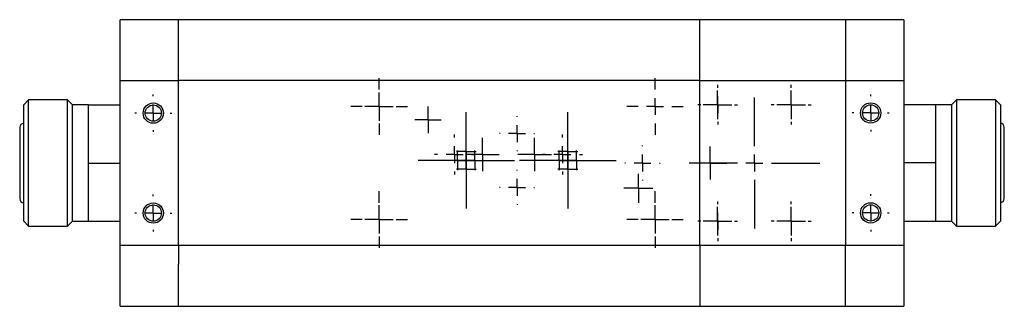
# Model space of a CAD drawing. Header units: inches. Extents: x 2.2 to 13.5, y 1.9 to 9.1.
# Tile 1 of 12: x 4.5 to 7.4, y 1.9 to 2.8. Entities that reach past the tile are written whole.
import ezdxf

# ---------------------------------------------------------------- set-up
doc = ezdxf.new("R2010")
doc.units = ezdxf.units.IN
doc.header["$MEASUREMENT"] = 0
doc.layers.add('SLD-0', color=179, linetype='Continuous')

# ---------------------------------------------------------------- blocks, each defined once
blk = doc.blocks.new('SW_CENTERMARKSYMBOL_41')
at = {"layer": 'SLD-0', "color": 0}
for p, q in [((0, 0.05), (0, 0.05875)), ((-0.05, 0), (-0.05875, 0)), ((0, 0), (-0.025, 0)), ((0, 0), (0, 0.025)), ((0, 0), (0, -0.025)), ((0, 0), (0.025, 0)), ((0.05, 0), (0.05875, 0)), ((0, -0.05), (0, -0.05875))]:
    blk.add_line(p, q, dxfattribs=at)
blk = doc.blocks.new('SW_CENTERMARKSYMBOL_42')
at = {"layer": 'SLD-0', "color": 0}
for p, q in [((0, 0.05), (0, 0.055)), ((-0.05, 0), (-0.055, 0)), ((0, 0), (-0.025, 0)), ((0, 0), (0, 0.025)), ((0, 0), (0, -0.025)), ((0, 0), (0.025, 0)), ((0.05, 0), (0.055, 0)), ((0, -0.05), (0, -0.055))]:
    blk.add_line(p, q, dxfattribs=at)
blk = doc.blocks.new('SW_CENTERMARKSYMBOL_43')
at = {"layer": 'SLD-0', "color": 0}
for p, q in [((0, 0.05), (0, 0.055)), ((-0.05, 0), (-0.055, 0)), ((0, 0), (-0.025, 0)), ((0, 0), (0, 0.025)), ((0, 0), (0, -0.025)), ((0, 0), (0.025, 0)), ((0.05, 0), (0.055, 0)), ((0, -0.05), (0, -0.055))]:
    blk.add_line(p, q, dxfattribs=at)
blk = doc.blocks.new('SW_CENTERMARKSYMBOL_44')
at = {"layer": 'SLD-0', "color": 0}
for p, q in [((0, 0.05), (0, 0.0836)), ((-0.05, 0), (-0.0836, 0)), ((0, 0), (-0.025, 0)), ((0, 0), (0, 0.025)), ((0, 0), (0, -0.025)), ((0, 0), (0.025, 0)), ((0.05, 0), (0.0836, 0)), ((0, -0.05), (0, -0.0836))]:
    blk.add_line(p, q, dxfattribs=at)
blk = doc.blocks.new('SW_CENTERMARKSYMBOL_45')
at = {"layer": 'SLD-0', "color": 0}
for p, q in [((0, 0.05), (0, 0.142625)), ((-0.05, 0), (-0.142625, 0)), ((0, 0), (-0.025, 0)), ((0, 0), (0, 0.025)), ((0, 0), (0, -0.025)), ((0, 0), (0.025, 0)), ((0.05, 0), (0.142625, 0)), ((0, -0.05), (0, -0.142625))]:
    blk.add_line(p, q, dxfattribs=at)
blk = doc.blocks.new('SW_CENTERMARKSYMBOL_46')
at = {"layer": 'SLD-0', "color": 0}
for p, q in [((0, 0.025), (0, 0.0294)), ((-0.025, 0), (-0.0294, 0)), ((0, 0), (-0.025, 0)), ((0, 0), (0, 0.025)), ((0, 0), (0, -0.025)), ((0, 0), (0.025, 0)), ((0.025, 0), (0.0294, 0)), ((0, -0.025), (0, -0.0294))]:
    blk.add_line(p, q, dxfattribs=at)
blk = doc.blocks.new('SW_CENTERMARKSYMBOL_47')
at = {"layer": 'SLD-0', "color": 0}
for p, q in [((0, 0.025), (0, 0.0294)), ((-0.025, 0), (-0.0294, 0)), ((0, 0), (-0.025, 0)), ((0, 0), (0, 0.025)), ((0, 0), (0, -0.025)), ((0, 0), (0.025, 0)), ((0.025, 0), (0.0294, 0)), ((0, -0.025), (0, -0.0294))]:
    blk.add_line(p, q, dxfattribs=at)
blk = doc.blocks.new('SW_CENTERMARKSYMBOL_48')
at = {"layer": 'SLD-0', "color": 0}
for p, q in [((0, 0.025), (0, 0.0294)), ((-0.025, 0), (-0.0294, 0)), ((0, 0), (-0.025, 0)), ((0, 0), (0, 0.025)), ((0, 0), (0, -0.025)), ((0, 0), (0.025, 0)), ((0.025, 0), (0.0294, 0)), ((0, -0.025), (0, -0.0294))]:
    blk.add_line(p, q, dxfattribs=at)
blk = doc.blocks.new('SW_CENTERMARKSYMBOL_49')
at = {"layer": 'SLD-0', "color": 0}
for p, q in [((0, 0.025), (0, 0.0294)), ((-0.025, 0), (-0.0294, 0)), ((0, 0), (-0.025, 0)), ((0, 0), (0, 0.025)), ((0, 0), (0, -0.025)), ((0, 0), (0.025, 0)), ((0.025, 0), (0.0294, 0)), ((0, -0.025), (0, -0.0294))]:
    blk.add_line(p, q, dxfattribs=at)
blk = doc.blocks.new('SW_CENTERMARKSYMBOL_50')
at = {"layer": 'SLD-0', "color": 0}
for p, q in [((0, 0.05), (0, 0.0594)), ((-0.05, 0), (-0.0594, 0)), ((0, 0), (-0.025, 0)), ((0, 0), (0, 0.025)), ((0, 0), (0, -0.025)), ((0, 0), (0.025, 0)), ((0.05, 0), (0.0594, 0)), ((0, -0.05), (0, -0.0594))]:
    blk.add_line(p, q, dxfattribs=at)
blk = doc.blocks.new('SW_CENTERMARKSYMBOL_51')
at = {"layer": 'SLD-0', "color": 0}
for p, q in [((0, 0.05), (0, 0.0594)), ((-0.05, 0), (-0.0594, 0)), ((0, 0), (-0.025, 0)), ((0, 0), (0, 0.025)), ((0, 0), (0, -0.025)), ((0, 0), (0.025, 0)), ((0.05, 0), (0.0594, 0)), ((0, -0.05), (0, -0.0594))]:
    blk.add_line(p, q, dxfattribs=at)
blk = doc.blocks.new('SW_CENTERMARKSYMBOL_52')
at = {"layer": 'SLD-0', "color": 0}
for p, q in [((0, 0.025), (0, 0.0496)), ((-0.025, 0), (-0.0496, 0)), ((0, 0), (-0.025, 0)), ((0, 0), (0, 0.025)), ((0, 0), (0, -0.025)), ((0, 0), (0.025, 0)), ((0.025, 0), (0.0496, 0)), ((0, -0.025), (0, -0.0496))]:
    blk.add_line(p, q, dxfattribs=at)
blk = doc.blocks.new('SW_CENTERMARKSYMBOL_53')
at = {"layer": 'SLD-0', "color": 0}
for p, q in [((0, 0.025), (0, 0.0496)), ((-0.025, 0), (-0.0496, 0)), ((0, 0), (-0.025, 0)), ((0, 0), (0, 0.025)), ((0, 0), (0, -0.025)), ((0, 0), (0.025, 0)), ((0.025, 0), (0.0496, 0)), ((0, -0.025), (0, -0.0496))]:
    blk.add_line(p, q, dxfattribs=at)
blk = doc.blocks.new('SW_CENTERMARKSYMBOL_54')
at = {"layer": 'SLD-0', "color": 0}
for p, q in [((0, 0.025), (0, 0.0419)), ((-0.025, 0), (-0.0419, 0)), ((0, 0), (-0.025, 0)), ((0, 0), (0, 0.025)), ((0, 0), (0, -0.025)), ((0, 0), (0.025, 0)), ((0.025, 0), (0.0419, 0)), ((0, -0.025), (0, -0.0419))]:
    blk.add_line(p, q, dxfattribs=at)
blk = doc.blocks.new('SW_CENTERMARKSYMBOL_55')
at = {"layer": 'SLD-0', "color": 0}
for p, q in [((0, 0.025), (0, 0.0419)), ((-0.025, 0), (-0.0419, 0)), ((0, 0), (-0.025, 0)), ((0, 0), (0, 0.025)), ((0, 0), (0, -0.025)), ((0, 0), (0.025, 0)), ((0.025, 0), (0.0419, 0)), ((0, -0.025), (0, -0.0419))]:
    blk.add_line(p, q, dxfattribs=at)
blk = doc.blocks.new('SW_CENTERMARKSYMBOL_56')
at = {"layer": 'SLD-0', "color": 0}
for p, q in [((0, 0.025), (0, 0.0419)), ((-0.025, 0), (-0.0419, 0)), ((0, 0), (-0.025, 0)), ((0, 0), (0, 0.025)), ((0, 0), (0, -0.025)), ((0, 0), (0.025, 0)), ((0.025, 0), (0.0419, 0)), ((0, -0.025), (0, -0.0419))]:
    blk.add_line(p, q, dxfattribs=at)
blk = doc.blocks.new('SW_CENTERMARKSYMBOL_57')
at = {"layer": 'SLD-0', "color": 0}
for p, q in [((0, 0.05), (0, 0.0521)), ((-0.05, 0), (-0.0521, 0)), ((0, 0), (-0.025, 0)), ((0, 0), (0, 0.025)), ((0, 0), (0, -0.025)), ((0, 0), (0.025, 0)), ((0.05, 0), (0.0521, 0)), ((0, -0.05), (0, -0.0521))]:
    blk.add_line(p, q, dxfattribs=at)
blk = doc.blocks.new('SW_CENTERMARKSYMBOL_58')
at = {"layer": 'SLD-0', "color": 0}
for p, q in [((0, 0.025), (0, 0.039075)), ((-0.025, 0), (-0.039075, 0)), ((0, 0), (-0.025, 0)), ((0, 0), (0, 0.025)), ((0, 0), (0, -0.025)), ((0, 0), (0.025, 0)), ((0.025, 0), (0.039075, 0)), ((0, -0.025), (0, -0.039075))]:
    blk.add_line(p, q, dxfattribs=at)
blk = doc.blocks.new('SW_CENTERMARKSYMBOL_59')
at = {"layer": 'SLD-0', "color": 0}
for p, q in [((0, 0.05), (0, 0.0836)), ((-0.05, 0), (-0.0836, 0)), ((0, 0), (-0.025, 0)), ((0, 0), (0, 0.025)), ((0, 0), (0, -0.025)), ((0, 0), (0.025, 0)), ((0.05, 0), (0.0836, 0)), ((0, -0.05), (0, -0.0836))]:
    blk.add_line(p, q, dxfattribs=at)
blk = doc.blocks.new('SW_CENTERMARKSYMBOL_60')
at = {"layer": 'SLD-0', "color": 0}
for p, q in [((0, 0.05), (0, 0.0836)), ((-0.05, 0), (-0.0836, 0)), ((0, 0), (-0.025, 0)), ((0, 0), (0, 0.025)), ((0, 0), (0, -0.025)), ((0, 0), (0.025, 0)), ((0.05, 0), (0.0836, 0)), ((0, -0.05), (0, -0.0836))]:
    blk.add_line(p, q, dxfattribs=at)
blk = doc.blocks.new('SW_CENTERMARKSYMBOL_61')
at = {"layer": 'SLD-0', "color": 0}
for p, q in [((0, 0.05), (0, 0.0836)), ((-0.05, 0), (-0.0836, 0)), ((0, 0), (-0.025, 0)), ((0, 0), (0, 0.025)), ((0, 0), (0, -0.025)), ((0, 0), (0.025, 0)), ((0.05, 0), (0.0836, 0)), ((0, -0.05), (0, -0.0836))]:
    blk.add_line(p, q, dxfattribs=at)
blk = doc.blocks.new('SW_CENTERMARKSYMBOL_62')
at = {"layer": 'SLD-0', "color": 0}
for p, q in [((0, 0.025), (0, 0.0425)), ((-0.025, 0), (-0.0425, 0)), ((0, 0), (-0.025, 0)), ((0, 0), (0, 0.025)), ((0, 0), (0, -0.025)), ((0, 0), (0.025, 0)), ((0.025, 0), (0.0425, 0)), ((0, -0.025), (0, -0.0425))]:
    blk.add_line(p, q, dxfattribs=at)
blk = doc.blocks.new('SW_CENTERMARKSYMBOL_63')
at = {"layer": 'SLD-0', "color": 0}
for p, q in [((0, 0.05), (0, 0.142625)), ((-0.05, 0), (-0.142625, 0)), ((0, 0), (-0.025, 0)), ((0, 0), (0, 0.025)), ((0, 0), (0, -0.025)), ((0, 0), (0.025, 0)), ((0.05, 0), (0.142625, 0)), ((0, -0.05), (0, -0.142625))]:
    blk.add_line(p, q, dxfattribs=at)
blk = doc.blocks.new('SW_CENTERMARKSYMBOL_64')
at = {"layer": 'SLD-0', "color": 0}
for p, q in [((0, 0.05), (0, 0.05875)), ((-0.05, 0), (-0.05875, 0)), ((0, 0), (-0.025, 0)), ((0, 0), (0, 0.025)), ((0, 0), (0, -0.025)), ((0, 0), (0.025, 0)), ((0.05, 0), (0.05875, 0)), ((0, -0.05), (0, -0.05875))]:
    blk.add_line(p, q, dxfattribs=at)
blk = doc.blocks.new('SW_CENTERMARKSYMBOL_65')
at = {"layer": 'SLD-0', "color": 0}
for p, q in [((0, 0.05), (0, 0.05875)), ((-0.05, 0), (-0.05875, 0)), ((0, 0), (-0.025, 0)), ((0, 0), (0, 0.025)), ((0, 0), (0, -0.025)), ((0, 0), (0.025, 0)), ((0.05, 0), (0.05875, 0)), ((0, -0.05), (0, -0.05875))]:
    blk.add_line(p, q, dxfattribs=at)
blk = doc.blocks.new('SW_CENTERMARKSYMBOL_66')
at = {"layer": 'SLD-0', "color": 0}
for p, q in [((0, 0.05), (0, 0.19325)), ((-0.05, 0), (-0.19325, 0)), ((0, 0), (-0.025, 0)), ((0, 0), (0, 0.025)), ((0, 0), (0, -0.025)), ((0, 0), (0.025, 0)), ((0.05, 0), (0.19325, 0)), ((0, -0.05), (0, -0.19325))]:
    blk.add_line(p, q, dxfattribs=at)
blk = doc.blocks.new('SW_CENTERMARKSYMBOL_67')
at = {"layer": 'SLD-0', "color": 0}
for p, q in [((0, 0.025), (0, 0.042325)), ((-0.025, 0), (-0.042325, 0)), ((0, 0), (-0.025, 0)), ((0, 0), (0, 0.025)), ((0, 0), (0, -0.025)), ((0, 0), (0.025, 0)), ((0.025, 0), (0.042325, 0)), ((0, -0.025), (0, -0.042325))]:
    blk.add_line(p, q, dxfattribs=at)
blk = doc.blocks.new('SW_CENTERMARKSYMBOL_68')
at = {"layer": 'SLD-0', "color": 0}
for p, q in [((0, 0.025), (0, 0.042325)), ((-0.025, 0), (-0.042325, 0)), ((0, 0), (-0.025, 0)), ((0, 0), (0, 0.025)), ((0, 0), (0, -0.025)), ((0, 0), (0.025, 0)), ((0.025, 0), (0.042325, 0)), ((0, -0.025), (0, -0.042325))]:
    blk.add_line(p, q, dxfattribs=at)
blk = doc.blocks.new('SW_CENTERMARKSYMBOL_69')
at = {"layer": 'SLD-0', "color": 0}
for p, q in [((0, 0.025), (0, 0.042325)), ((-0.025, 0), (-0.042325, 0)), ((0, 0), (-0.025, 0)), ((0, 0), (0, 0.025)), ((0, 0), (0, -0.025)), ((0, 0), (0.025, 0)), ((0.025, 0), (0.042325, 0)), ((0, -0.025), (0, -0.042325))]:
    blk.add_line(p, q, dxfattribs=at)
blk = doc.blocks.new('SW_CENTERMARKSYMBOL_70')
at = {"layer": 'SLD-0', "color": 0}
for p, q in [((0, 0.025), (0, 0.042325)), ((-0.025, 0), (-0.042325, 0)), ((0, 0), (-0.025, 0)), ((0, 0), (0, 0.025)), ((0, 0), (0, -0.025)), ((0, 0), (0.025, 0)), ((0.025, 0), (0.042325, 0)), ((0, -0.025), (0, -0.042325))]:
    blk.add_line(p, q, dxfattribs=at)
blk = doc.blocks.new('SW_CENTERMARKSYMBOL_71')
at = {"layer": 'SLD-0', "color": 0}
for p, q in [((0, 0.05), (0, 0.055)), ((-0.05, 0), (-0.055, 0)), ((0, 0), (-0.025, 0)), ((0, 0), (0, 0.025)), ((0, 0), (0, -0.025)), ((0, 0), (0.025, 0)), ((0.05, 0), (0.055, 0)), ((0, -0.05), (0, -0.055))]:
    blk.add_line(p, q, dxfattribs=at)
blk = doc.blocks.new('SW_CENTERMARKSYMBOL_72')
at = {"layer": 'SLD-0', "color": 0}
for p, q in [((0, 0.05), (0, 0.055)), ((-0.05, 0), (-0.055, 0)), ((0, 0), (-0.025, 0)), ((0, 0), (0, 0.025)), ((0, 0), (0, -0.025)), ((0, 0), (0.025, 0)), ((0.05, 0), (0.055, 0)), ((0, -0.05), (0, -0.055))]:
    blk.add_line(p, q, dxfattribs=at)
blk = doc.blocks.new('SW_CENTERMARKSYMBOL_73')
at = {"layer": 'SLD-0', "color": 0}
for p, q in [((0, 0.025), (0, 0.0294)), ((-0.025, 0), (-0.0294, 0)), ((0, 0), (-0.025, 0)), ((0, 0), (0, 0.025)), ((0, 0), (0, -0.025)), ((0, 0), (0.025, 0)), ((0.025, 0), (0.0294, 0)), ((0, -0.025), (0, -0.0294))]:
    blk.add_line(p, q, dxfattribs=at)
blk = doc.blocks.new('SW_CENTERMARKSYMBOL_74')
at = {"layer": 'SLD-0', "color": 0}
for p, q in [((0, 0.025), (0, 0.0294)), ((-0.025, 0), (-0.0294, 0)), ((0, 0), (-0.025, 0)), ((0, 0), (0, 0.025)), ((0, 0), (0, -0.025)), ((0, 0), (0.025, 0)), ((0.025, 0), (0.0294, 0)), ((0, -0.025), (0, -0.0294))]:
    blk.add_line(p, q, dxfattribs=at)
blk = doc.blocks.new('SW_CENTERMARKSYMBOL_75')
at = {"layer": 'SLD-0', "color": 0}
for p, q in [((0, 0.025), (0, 0.0294)), ((-0.025, 0), (-0.0294, 0)), ((0, 0), (-0.025, 0)), ((0, 0), (0, 0.025)), ((0, 0), (0, -0.025)), ((0, 0), (0.025, 0)), ((0.025, 0), (0.0294, 0)), ((0, -0.025), (0, -0.0294))]:
    blk.add_line(p, q, dxfattribs=at)
blk = doc.blocks.new('SW_CENTERMARKSYMBOL_76')
at = {"layer": 'SLD-0', "color": 0}
for p, q in [((0, 0.025), (0, 0.0294)), ((-0.025, 0), (-0.0294, 0)), ((0, 0), (-0.025, 0)), ((0, 0), (0, 0.025)), ((0, 0), (0, -0.025)), ((0, 0), (0.025, 0)), ((0.025, 0), (0.0294, 0)), ((0, -0.025), (0, -0.0294))]:
    blk.add_line(p, q, dxfattribs=at)
blk = doc.blocks.new('SW_CENTERMARKSYMBOL_77')
at = {"layer": 'SLD-0', "color": 0}
for p, q in [((0, 0.025), (0, 0.049125)), ((-0.025, 0), (-0.049125, 0)), ((0, 0), (-0.025, 0)), ((0, 0), (0, 0.025)), ((0, 0), (0, -0.025)), ((0, 0), (0.025, 0)), ((0.025, 0), (0.049125, 0)), ((0, -0.025), (0, -0.049125))]:
    blk.add_line(p, q, dxfattribs=at)
blk = doc.blocks.new('SW_CENTERMARKSYMBOL_78')
at = {"layer": 'SLD-0', "color": 0}
for p, q in [((0, 0.05), (0, 0.051625)), ((-0.05, 0), (-0.051625, 0)), ((0, 0), (-0.025, 0)), ((0, 0), (0, 0.025)), ((0, 0), (0, -0.025)), ((0, 0), (0.025, 0)), ((0.05, 0), (0.051625, 0)), ((0, -0.05), (0, -0.051625))]:
    blk.add_line(p, q, dxfattribs=at)
blk = doc.blocks.new('SW_CENTERMARKSYMBOL_79')
at = {"layer": 'SLD-0', "color": 0}
for p, q in [((0, 0.05), (0, 0.051625)), ((-0.05, 0), (-0.051625, 0)), ((0, 0), (-0.025, 0)), ((0, 0), (0, 0.025)), ((0, 0), (0, -0.025)), ((0, 0), (0.025, 0)), ((0.05, 0), (0.051625, 0)), ((0, -0.05), (0, -0.051625))]:
    blk.add_line(p, q, dxfattribs=at)
blk = doc.blocks.new('SW_CENTERMARKSYMBOL_80')
at = {"layer": 'SLD-0', "color": 0}
for p, q in [((0, 0.025), (0, 0.0328)), ((-0.025, 0), (-0.0328, 0)), ((0, 0), (-0.025, 0)), ((0, 0), (0, 0.025)), ((0, 0), (0, -0.025)), ((0, 0), (0.025, 0)), ((0.025, 0), (0.0328, 0)), ((0, -0.025), (0, -0.0328))]:
    blk.add_line(p, q, dxfattribs=at)
blk = doc.blocks.new('SW_CENTERMARKSYMBOL_81')
at = {"layer": 'SLD-0', "color": 0}
for p, q in [((0, 0.05), (0, 0.05875)), ((-0.05, 0), (-0.05875, 0)), ((0, 0), (-0.025, 0)), ((0, 0), (0, 0.025)), ((0, 0), (0, -0.025)), ((0, 0), (0.025, 0)), ((0.05, 0), (0.05875, 0)), ((0, -0.05), (0, -0.05875))]:
    blk.add_line(p, q, dxfattribs=at)

msp = doc.modelspace()

# ---------------------------------------------------------------- linework, layer by layer
at = {"color": 7, "linetype": 'Continuous', "lineweight": 25}
for p, q in [((4.9943, 2.7637), (4.8221, 2.7637)), ((4.8221, 2.5842), (4.8221, 2.7637)), ((6.5356, 2.7637), (4.9943, 2.7637)), ((4.9943, 2.5843), (4.9943, 2.7637)), ((6.9667, 2.7637), (6.5356, 2.7637)), ((6.5356, 2.5843), (6.5356, 2.7637)), ((7.139, 2.7638), (6.9667, 2.7638)), ((6.9667, 2.7638), (6.9667, 2.6398)), ((7.139, 2.7638), (7.139, 2.5844)), ((6.9667, 2.6398), (6.9667, 2.5843)), ((4.8221, 2.5842), (4.9943, 2.5842)), ((4.8221, 2.0966), (4.8221, 2.5842)), ((6.5356, 2.5843), (4.9943, 2.5843)), ((4.9943, 2.0967), (4.9943, 2.5843)), ((6.5356, 2.5843), (6.9667, 2.5843)), ((6.5356, 2.0967), (6.5356, 2.5843)), ((6.9667, 2.5844), (7.139, 2.5844)), ((6.9667, 2.5843), (6.9667, 2.0967)), ((7.139, 2.5844), (7.139, 2.0968)), ((4.5516, 2.5268), (4.5371, 2.5123)), ((4.5371, 2.1685), (4.5371, 2.5123)), ((4.6669, 2.5268), (4.5516, 2.5268)), ((4.5516, 2.154), (4.5516, 2.5268)), ((4.6814, 2.5123), (4.6669, 2.5268)), ((4.6669, 2.154), (4.6669, 2.5268)), ((4.7283, 2.5123), (4.6814, 2.5123)), ((4.6814, 2.1685), (4.6814, 2.5123)), ((4.7283, 2.4264), (4.7283, 2.5123)), ((4.7283, 2.5123), (4.8221, 2.5123)), ((7.2327, 2.5124), (7.139, 2.5124)), ((7.2796, 2.5124), (7.2327, 2.5124)), ((7.2327, 2.5124), (7.2327, 2.4265)), ((7.2941, 2.527), (7.2796, 2.5125)), ((7.2796, 2.5125), (7.2796, 2.1687)), ((7.4095, 2.527), (7.2941, 2.527)), ((7.2941, 2.527), (7.2941, 2.1542)), ((7.424, 2.5125), (7.4095, 2.527)), ((7.4095, 2.527), (7.4095, 2.1542)), ((7.424, 2.5125), (7.424, 2.1687)), ((4.5253, 2.4459), (4.5253, 2.235)), ((7.4357, 2.2351), (7.4357, 2.446)), ((4.7283, 2.3404), (4.7283, 2.4264)), ((7.2327, 2.4265), (7.2327, 2.3406)), ((4.7283, 2.2545), (4.7283, 2.3404)), ((4.7283, 2.3404), (4.8221, 2.3404)), ((7.2327, 2.3406), (7.139, 2.3406)), ((7.2327, 2.3406), (7.2327, 2.2546)), ((4.7283, 2.1686), (4.7283, 2.2545)), ((7.2327, 2.2546), (7.2327, 2.1687)), ((4.5371, 2.1685), (4.5516, 2.154)), ((4.5516, 2.154), (4.6669, 2.154)), ((4.6669, 2.154), (4.6814, 2.1685)), ((4.6814, 2.1686), (4.7283, 2.1686)), ((4.7283, 2.1686), (4.8221, 2.1686)), ((7.139, 2.1687), (7.2327, 2.1687)), ((7.2327, 2.1687), (7.2796, 2.1687)), ((7.2796, 2.1687), (7.2941, 2.1542)), ((7.2941, 2.1542), (7.4095, 2.1542)), ((7.4095, 2.1542), (7.424, 2.1687)), ((4.9943, 2.0966), (4.8221, 2.0966)), ((4.8221, 1.9172), (4.8221, 2.0966)), ((6.5356, 2.0967), (4.9943, 2.0967)), ((4.9943, 2.0967), (4.9943, 2.0412)), ((6.5356, 2.0967), (6.5356, 1.9173)), ((6.9667, 2.0967), (6.5356, 2.0967)), ((7.139, 2.0968), (6.9667, 2.0968)), ((6.9667, 1.9173), (6.9667, 2.0967)), ((7.139, 2.0968), (7.139, 1.9173)), ((4.9943, 1.9172), (4.9943, 2.0412)), ((4.8221, 1.9172), (4.9943, 1.9172)), ((4.9943, 1.9173), (6.5356, 1.9173)), ((6.5356, 1.9173), (6.9667, 1.9173)), ((6.9667, 1.9173), (7.139, 1.9173))]:
    msp.add_line(p, q, dxfattribs=at)
for centre, radius in [((4.9203, 2.4879), 0.03), ((4.9203, 2.4879), 0.0241), ((7.0407, 2.4883), 0.03), ((7.0407, 2.4883), 0.0241), ((4.9203, 2.1927), 0.03), ((4.9203, 2.1927), 0.0241), ((7.0407, 2.1931), 0.03), ((7.0407, 2.1931), 0.0241)]:
    msp.add_circle(centre, radius, dxfattribs=at)
for centre, start, end in [((4.5371, 2.4459), 90, 180), ((7.424, 2.446), 0, 90), ((4.5371, 2.235), 180, 270), ((7.424, 2.2351), 270, 0)]:
    msp.add_arc(centre, 0.0117, start, end, dxfattribs=at)

# ---------------------------------------------------------------- block references
at = {"layer": 'SLD-0', "color": 7}
for name, p in [('SW_CENTERMARKSYMBOL_61', (5.5878, 2.5073)), ('SW_CENTERMARKSYMBOL_44', (6.4033, 2.5073)), ('SW_CENTERMARKSYMBOL_64', (6.5886, 2.5125)), ('SW_CENTERMARKSYMBOL_41', (6.8056, 2.5125)), ('SW_CENTERMARKSYMBOL_72', (4.9203, 2.4879)), ('SW_CENTERMARKSYMBOL_54', (5.5878, 2.5073)), ('SW_CENTERMARKSYMBOL_66', (6.6971, 2.3405)), ('SW_CENTERMARKSYMBOL_68', (6.5883, 2.5125)), ('SW_CENTERMARKSYMBOL_67', (6.8053, 2.5125)), ('SW_CENTERMARKSYMBOL_42', (7.0407, 2.4883)), ('SW_CENTERMARKSYMBOL_58', (5.7325, 2.4679)), ('SW_CENTERMARKSYMBOL_63', (5.8455, 2.3483)), ('SW_CENTERMARKSYMBOL_79', (5.9955, 2.4273)), ('SW_CENTERMARKSYMBOL_45', (6.1455, 2.3483)), ('SW_CENTERMARKSYMBOL_50', (5.8107, 2.3655)), ('SW_CENTERMARKSYMBOL_51', (6.1296, 2.3655)), ('SW_CENTERMARKSYMBOL_73', (5.8455, 2.374)), ('SW_CENTERMARKSYMBOL_52', (5.8929, 2.3655)), ('SW_CENTERMARKSYMBOL_53', (6.0475, 2.3655)), ('SW_CENTERMARKSYMBOL_48', (6.1455, 2.374)), ('SW_CENTERMARKSYMBOL_57', (6.3663, 2.3405)), ('SW_CENTERMARKSYMBOL_77', (6.5661, 2.3405)), ('SW_CENTERMARKSYMBOL_76', (5.8199, 2.3483)), ('SW_CENTERMARKSYMBOL_74', (5.8711, 2.3483)), ('SW_CENTERMARKSYMBOL_47', (6.1199, 2.3483)), ('SW_CENTERMARKSYMBOL_49', (6.1711, 2.3483)), ('SW_CENTERMARKSYMBOL_75', (5.8455, 2.3227)), ('SW_CENTERMARKSYMBOL_46', (6.1455, 2.3227)), ('SW_CENTERMARKSYMBOL_78', (5.9955, 2.2686)), ('SW_CENTERMARKSYMBOL_62', (6.354, 2.2657)), ('SW_CENTERMARKSYMBOL_80', (6.354, 2.2657)), ('SW_CENTERMARKSYMBOL_71', (4.9203, 2.1927)), ('SW_CENTERMARKSYMBOL_60', (5.5878, 2.1733)), ('SW_CENTERMARKSYMBOL_59', (6.4033, 2.1733)), ('SW_CENTERMARKSYMBOL_43', (7.0407, 2.1931)), ('SW_CENTERMARKSYMBOL_55', (5.5878, 2.1737)), ('SW_CENTERMARKSYMBOL_56', (6.4033, 2.1737)), ('SW_CENTERMARKSYMBOL_81', (6.5886, 2.1685)), ('SW_CENTERMARKSYMBOL_65', (6.8056, 2.1685)), ('SW_CENTERMARKSYMBOL_70', (6.5883, 2.1685)), ('SW_CENTERMARKSYMBOL_69', (6.8053, 2.1685))]:
    msp.add_blockref(name, p, dxfattribs=at)

doc.saveas('drawing.dxf')
